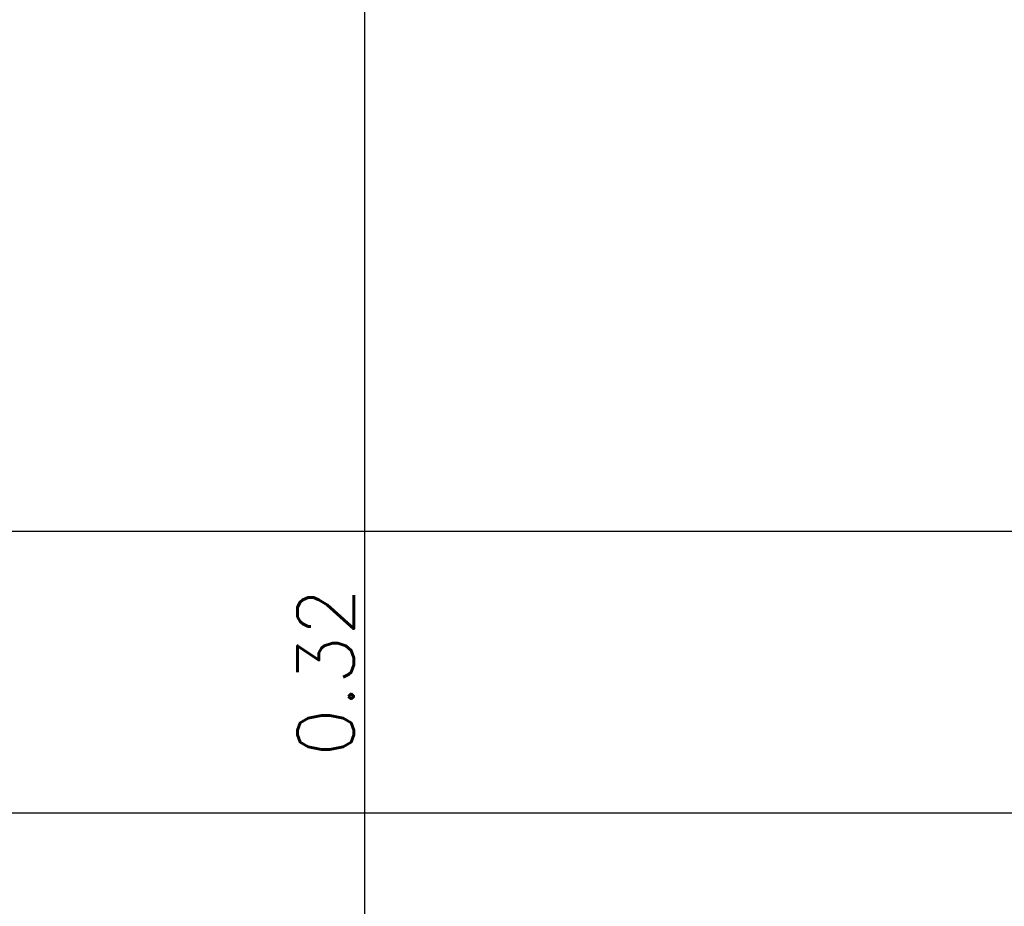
# Model space of a CAD drawing. Extents: x 480599 to 802090, y -87928 to 319597.
# Tile 17 of 50: x 608212 to 611714, y 19772 to 22923. Entities that reach past the tile are written whole.
import ezdxf

# ---------------------------------------------------------------- set-up
doc = ezdxf.new("R2010")
doc.units = 0
doc.header["$MEASUREMENT"] = 0
doc.layers.get('0').update_dxf_attribs({"color": 252, "linetype": 'CONTINUOUS'})
doc.layers.get('Defpoints').update_dxf_attribs({"color": 252, "linetype": 'CONTINUOUS'})
doc.layers.add('Liczby', color=2, linetype='CONTINUOUS')
doc.layers.add('Linie_tabeli', color=7, linetype='CONTINUOUS')
doc.styles.add('ROMANS', font='romans')
doc.styles.get("Standard").update_dxf_attribs({"font": 'arial.ttf'})
doc.dimstyles.new('darek', dxfattribs={"dimtxt": 20, "dimasz": 50, "dimexe": 10, "dimexo": 30, "dimgap": 300, "dimtad": 1, "dimlfac": 0.001, "dimrnd": 0.1, "dimzin": 0, "dimdsep": 46, "dimtxsty": 'Standard', "dimblk": 'NONE', "dimcen": 1, "dimse1": 1, "dimse2": 1, "dimsd1": 1, "dimsd2": 1, "dimclrt": 2, "dimadec": 0, "dimazin": 0, "dimtfac": 1, "dimtix": 1, "dimtmove": 2, "dimatfit": 0, "dimfxl": 10, "dimtolj": 1, "dimtzin": 0, "dimarcsym": 0})

# ---------------------------------------------------------------- blocks, each defined once
blk = doc.blocks.new('*D1168')
at = {"layer": 'Defpoints', "color": 0}
for p in [(609439.4, 27044.6), (609588.8, 27044.6), (609439.8, 26721.8)]:
    blk.add_point(p, dxfattribs=at)
at = {"layer": 'Liczby', "color": 2, "insert": (609300.5, 20603.6), "char_height": 200, "attachment_point": 5, "rotation": 90, "style": 'ROMANS'}
blk.add_mtext('\\A1;0.32', dxfattribs=at)
blk = doc.blocks.new('_None')

msp = doc.modelspace()

# ---------------------------------------------------------------- linework, layer by layer
msp.add_line((609439.459, 18104.396), (609439.735, 27113.72))
at = {"layer": 'Linie_tabeli'}
for p, q in [((530896.645, 21104.396), (758296.446, 21104.396)), ((530896.645, 20104.396), (758296.446, 20104.396))]:
    msp.add_line(p, q, dxfattribs=at)

# ---------------------------------------------------------------- dimensions: what is measured, and where the dimension line sits
at = {"layer": 'Liczby'}
dim = msp.add_linear_dim(base=(609588.783, 27044.627), p1=(609439.758, 26721.848), p2=(609439.363, 27044.627), angle=90, dimstyle='darek', override={"dimtxt": 200, "dimrnd": 0.01, "dimtxsty": 'ROMANS'}, dxfattribs=at)
dim.commit()
dim.dimension.update_dxf_attribs({"geometry": '*D1168', "text_midpoint": (609300.535, 20603.604), "dimtype": 160})

doc.saveas('drawing.dxf')
